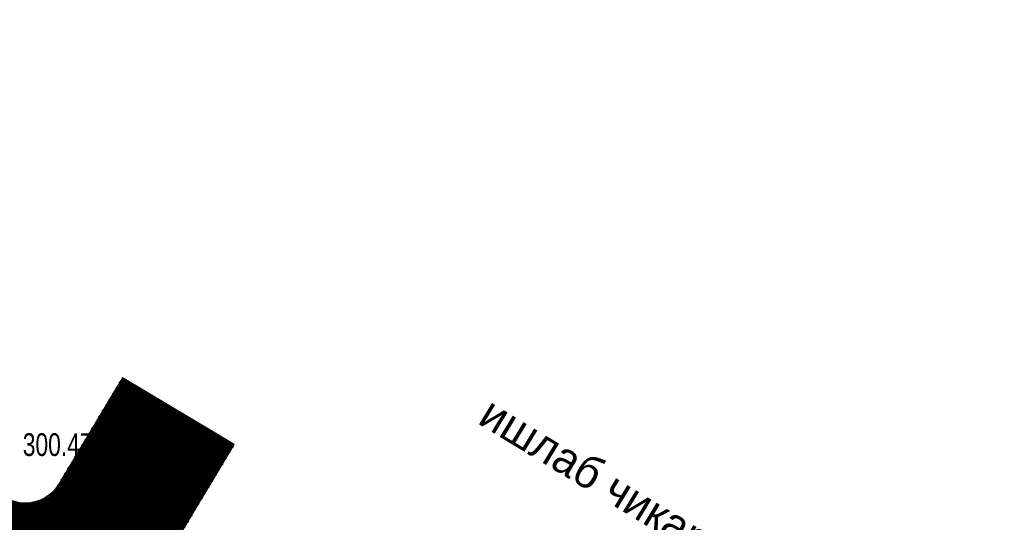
# Model space of a CAD drawing. Extents: x 2931 to 5026, y -2784 to 809.
# Tile 100 of 169: x 3091 to 3167, y -1496 to -1457. Entities that reach past the tile are written whole.
import ezdxf

# ---------------------------------------------------------------- set-up
doc = ezdxf.new("R2010")
doc.units = 0
doc.header["$MEASUREMENT"] = 0
doc.linetypes.add('CONTI', pattern=[0])
doc.layers.add('(007) Здания', color=7, linetype='Continuous')
doc.layers.add('PI_OTDEFAULT', color=172, linetype='CONTI')
doc.layers.add('.', color=7, linetype='Continuous', lineweight=15)
doc.styles.add('P-131', font='txt')
doc.styles.add('SHRFT', font='TXT', dxfattribs={"width": 0.75})

# ---------------------------------------------------------------- blocks, each defined once
blk = doc.blocks.new('bstrtthtytt434')
at = {"layer": '(007) Здания', "style": 'P-131'}
blk.add_text('ишлаб чикариш худуди', height=2.5, rotation=328.7771516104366, dxfattribs=at).set_placement((3126.097721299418, 775.1430314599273, -416.963))
at = {"layer": 'PI_OTDEFAULT', "color": 0, "style": 'SHRFT', "width": 0.75}
blk.add_text('300.47', height=1.75, dxfattribs=at).set_placement((3091.186539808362, 772.5872896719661))

msp = doc.modelspace()

# ---------------------------------------------------------------- hatches: boundary and pattern name
at = {"layer": '.', "linetype": 'ByBlock', "lineweight": 50}
h = msp.add_hatch(dxfattribs=at)
h.set_pattern_fill('ANSI31', color=252)
h.set_pattern_definition([(45, (0, 0), (-0.08838834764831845, 0.08838834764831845), [])])
edge = h.paths.add_edge_path()
edge.add_line((3056.579508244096, -1552.571742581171), (3060.468574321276, -1561.784514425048))
edge.add_line((3060.468574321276, -1561.784514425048), (3091.428099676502, -1548.71530551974))
edge.add_arc((3092.594819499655, -1551.479137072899), 2.999999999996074, 59.08883293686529, 112.8864824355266, ccw=False)
edge.add_line((3094.135944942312, -1548.905242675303), (3125.421424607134, -1567.637498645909))
edge.add_arc((3123.880299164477, -1570.21139304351), 3.000000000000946, 6.846905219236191, 59.0888329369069, ccw=False)
edge.add_line((3126.858903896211, -1569.853742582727), (3145.92372928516, -1728.630496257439))
edge.add_line((3145.92372928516, -1728.630496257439), (3153.629677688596, -1792.807610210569))
edge.add_line((3153.629677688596, -1792.807610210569), (3155.627738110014, -1829.886791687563))
edge.add_line((3155.627738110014, -1829.886791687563), (3160.809987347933, -1929.677250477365))
edge.add_arc((3157.814024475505, -1929.832834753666), 2.999999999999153, -86.74722545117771, 2.9727744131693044, ccw=False)
edge.add_line((3157.984247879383, -1932.828001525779), (3050.375705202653, -1938.943685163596))
edge.add_line((3050.375705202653, -1938.943685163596), (3050.943116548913, -1948.927574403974))
edge.add_line((3050.943116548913, -1948.927574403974), (3313.191871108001, -1934.085954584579))
edge.add_line((3313.191871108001, -1934.085954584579), (3312.624459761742, -1924.102065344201))
edge.add_line((3312.624459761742, -1924.102065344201), (3173.95866141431, -1931.920132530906))
edge.add_arc((3173.788438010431, -1928.924965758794), 2.999999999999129, 182.972774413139, 273.2527745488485, ccw=False)
edge.add_line((3170.792475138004, -1929.080550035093), (3164.49681413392, -1808.401511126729))
edge.add_line((3164.49681413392, -1808.401511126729), (3163.4838931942, -1789.746789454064))
edge.add_line((3163.4838931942, -1789.746789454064), (3160.81852438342, -1767.850807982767))
edge.add_arc((3164.480270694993, -1768.183669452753), 3.67684413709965, 91.76941746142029, 174.8059522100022, ccw=False)
edge.add_line((3164.36673985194, -1764.508578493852), (3165.328204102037, -1764.41580848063))
edge.add_line((3165.328204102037, -1764.41580848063), (3157.302999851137, -1682.607566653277))
edge.add_arc((3156.299241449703, -1676.094509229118), 6.589950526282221, 187.8889569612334, 278.7611968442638, ccw=False)
edge.add_line((3149.771658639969, -1676.999003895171), (3140.934979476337, -1603.166915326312))
edge.add_line((3140.934979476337, -1603.166915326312), (3139.504408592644, -1590.505141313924))
edge.add_line((3139.504408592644, -1590.505141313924), (3136.203008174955, -1563.793057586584))
edge.add_arc((3133.224403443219, -1564.150708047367), 3.000000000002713, 6.84690521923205, 59.08883293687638)
edge.add_line((3134.765528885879, -1561.576813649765), (3099.87037971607, -1540.683259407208))
edge.add_arc((3101.693711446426, -1538.024492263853), 3.223907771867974, 157.9186088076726, 235.5584146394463, ccw=False)
edge.add_line((3098.706274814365, -1536.812550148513), (3108.700353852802, -1520.326220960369))
edge.add_arc((3111.264605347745, -1521.883338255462), 3.00000000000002, 58.73218183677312, 148.732181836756, ccw=False)
edge.add_line((3112.821722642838, -1519.319086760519), (3205.618491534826, -1575.669040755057))
edge.add_line((3205.618491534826, -1575.669040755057), (3207.292050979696, -1576.579148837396))
edge.add_line((3207.292050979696, -1576.579148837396), (3243.014474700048, -1589.924592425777))
edge.add_line((3243.014474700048, -1589.924592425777), (3266.942729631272, -1598.799066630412))
edge.add_line((3266.942729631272, -1598.799066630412), (3413.241120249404, -1686.858465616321))
edge.add_line((3413.241120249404, -1686.858465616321), (3418.398145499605, -1678.290788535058))
edge.add_line((3418.398145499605, -1678.290788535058), (3272.099754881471, -1590.231389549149))
edge.add_line((3272.099754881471, -1590.231389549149), (3270.420061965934, -1589.423131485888))
edge.add_line((3270.420061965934, -1589.423131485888), (3212.929790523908, -1568.101228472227))
edge.add_line((3212.929790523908, -1568.101228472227), (3210.80888251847, -1567.121535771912))
edge.add_line((3210.80888251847, -1567.121535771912), (3103.502412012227, -1501.960703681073))
edge.add_arc((3105.05952930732, -1499.39645218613), 2.999999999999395, 149.0720988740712, 238.7321818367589, ccw=False)
edge.add_line((3102.486085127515, -1497.85457506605), (3107.443599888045, -1489.580318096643))
edge.add_line((3107.443599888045, -1489.580318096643), (3098.865452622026, -1484.440727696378))
edge.add_line((3098.865452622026, -1484.440727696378), (3093.95672483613, -1492.633557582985))
edge.add_arc((3091.383280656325, -1491.091680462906), 2.999999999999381, 238.7321818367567, 329.07209887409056, ccw=False)
edge.add_line((3089.826163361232, -1493.655931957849), (3029.258160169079, -1456.876588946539))
edge.add_line((3029.258160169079, -1456.876588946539), (3024.067769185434, -1465.424093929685))
edge.add_line((3024.067769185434, -1465.424093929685), (3099.145714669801, -1511.014461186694))
edge.add_arc((3097.588597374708, -1513.578712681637), 2.999999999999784, -31.267816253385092, 58.732181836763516, ccw=False)
edge.add_line((3100.152848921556, -1515.135829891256), (3084.60404677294, -1540.741504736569))
edge.add_line((3084.60404677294, -1540.741504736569), (3056.579508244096, -1552.571742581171))

# ---------------------------------------------------------------- linework, layer by layer
at = {"color": 7, "linetype": 'ByBlock', "lineweight": 30}
msp.add_lwpolyline([(3270.420061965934, -1589.423131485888), (3212.929790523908, -1568.101228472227), (3210.80888251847, -1567.121535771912), (3103.502412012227, -1501.960703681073, -0.4124769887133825), (3102.486085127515, -1497.85457506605), (3107.443599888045, -1489.580318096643), (3098.865452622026, -1484.440727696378), (3093.95672483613, -1492.633557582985, -0.4159522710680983), (3089.826163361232, -1493.655931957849), (3029.258160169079, -1456.876588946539), (3024.067769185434, -1465.424093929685), (3099.145714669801, -1511.014461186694, -0.4142135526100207), (3100.152848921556, -1515.135829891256), (3084.60404677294, -1540.741504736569), (3056.579508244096, -1552.571742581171), (3060.468574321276, -1561.784514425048), (3091.428099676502, -1548.71530551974, -0.2391451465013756), (3094.135944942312, -1548.905242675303), (3125.421424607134, -1567.637498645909, -0.231980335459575), (3126.858903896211, -1569.853742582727), (3145.92372928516, -1728.630496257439)], format="xyb", dxfattribs=at)

# ---------------------------------------------------------------- block references
at = {"linetype": 'ByBlock'}
msp.add_blockref('bstrtthtytt434', (0, -2263.049007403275), dxfattribs=at)

doc.saveas('drawing.dxf')
